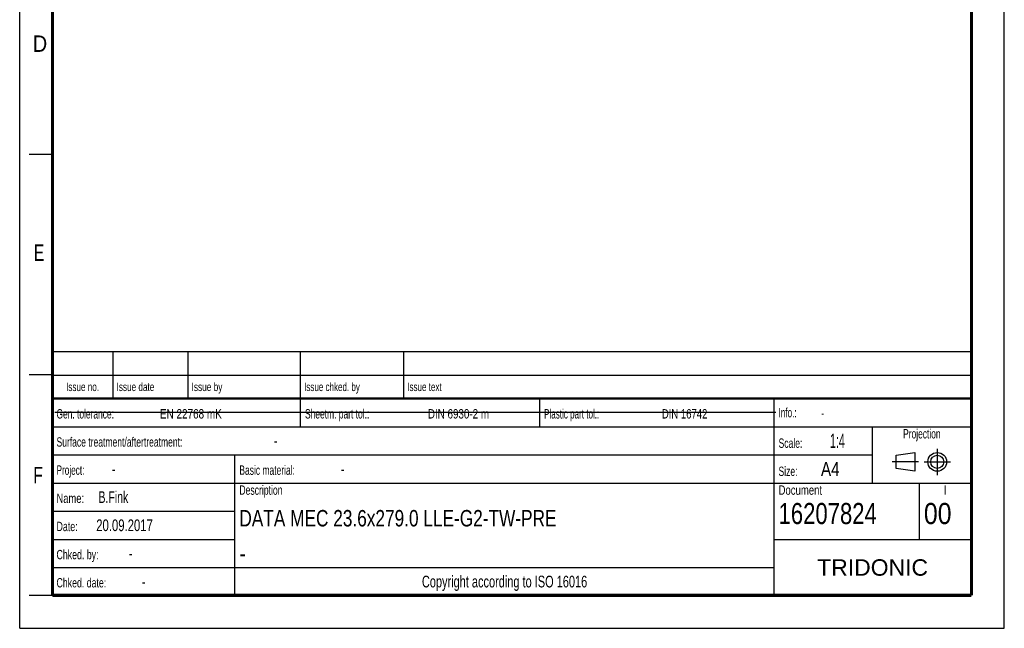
# Model space of a CAD drawing. Header units: millimetres. Extents: x 0 to 210, y 0 to 297.
# Tile 1 of 59: x 0 to 210, y 0 to 130. Entities that reach past the tile are written whole.
import ezdxf
from ezdxf.enums import TextEntityAlignment as Align

# ---------------------------------------------------------------- set-up
doc = ezdxf.new("R2010")
doc.units = ezdxf.units.MM
doc.header["$LTSCALE"] = 19.36
doc.linetypes.add('CENTER', pattern=[0.6, 0.375, -0.075, 0.075, -0.075])
doc.layers.get('0').update_dxf_attribs({"linetype": 'CONTINUOUS'})
doc.layers.add('DEFAULT_1', color=7, linetype='CENTER')
doc.layers.add('Z_NOTICE', color=7, linetype='CONTINUOUS')
doc.styles.get("Standard").update_dxf_attribs({"font": 'txt', "width": 0.7})
doc.styles.add('TEXTSTYLE_2', font='txt', dxfattribs={"width": 0.75})
doc.styles.add('TEXTSTYLE_5', font='arial.ttf')

# ---------------------------------------------------------------- blocks, each defined once
blk = doc.blocks.new('PROJEKTIONSMETHODE_BL0', base_point=(192.31, 35.47))
at = {"color": 2, "linetype": 'CONTINUOUS'}
for p, q in [((186.91, 36.87), (190.91, 37.47)), ((186.91, 34.07), (186.91, 36.87)), ((190.91, 37.47), (190.91, 33.47)), ((190.91, 33.47), (186.91, 34.07))]:
    blk.add_line(p, q, dxfattribs=at)
for radius in [2, 1.4]:
    blk.add_circle((195.71, 35.47), radius, dxfattribs=at)
at = {"layer": 'DEFAULT_1', "color": 2, "linetype": 'CENTER'}
for p, q in [((195.71, 38.27), (195.71, 32.67)), ((191.71, 35.47), (186.11, 35.47)), ((192.91, 35.47), (198.5, 35.47))]:
    blk.add_line(p, q, dxfattribs=at)

msp = doc.modelspace()

# ---------------------------------------------------------------- linework, layer by layer
at = {"color": 2, "linetype": 'CONTINUOUS'}
for p, q in [((0, 0), (0, 297)), ((210, 0), (210, 297)), ((7, 101), (2, 101)), ((6.91362, 48.96015), (6.91362, 58.96015)), ((6.91362, 58.96015), (202.91362, 58.96015)), ((19.91362, 48.96015), (19.91362, 58.96015)), ((35.91362, 48.96015), (35.91362, 58.96015)), ((59.91362, 48.96015), (59.91362, 58.96015)), ((81.91362, 48.96015), (81.91362, 58.96015)), ((202.91362, 48.96015), (202.91362, 58.96015)), ((7, 54), (2, 54)), ((6.91362, 53.96015), (202.91362, 53.96015)), ((6.91355, 6.96013), (6.91355, 48.96013)), ((6.91355, 48.96013), (202.91355, 48.96013)), ((6.91362, 48.96015), (202.91362, 48.96015)), ((59.91355, 42.96013), (59.91355, 48.96013)), ((110.91355, 42.96013), (110.91355, 48.96013)), ((160.91355, 6.96013), (160.91355, 48.96013)), ((202.91355, 6.96013), (202.91355, 48.96013)), ((6.91355, 42.96013), (202.91355, 42.96013)), ((181.91355, 30.96013), (181.91355, 42.96013)), ((6.91355, 36.96013), (181.91355, 36.96013)), ((45.91355, 6.96013), (45.91355, 36.96013)), ((6.91355, 30.96013), (202.91355, 30.96013)), ((191.91355, 18.96013), (191.91355, 30.96013)), ((6.91355, 24.96013), (45.91355, 24.96013)), ((6.91355, 18.96013), (45.91355, 18.96013)), ((160.91355, 18.96013), (202.91355, 18.96013)), ((6.91355, 12.96013), (160.91355, 12.96013)), ((7, 7), (2, 7)), ((6.91355, 6.96013), (202.91355, 6.96013)), ((0, 0), (210, 0))]:
    msp.add_line(p, q, dxfattribs=at)
at = {"color": 7, "linetype": 'CONTINUOUS'}
msp.add_line((7.46812, 46.04239), (161.26812, 46.04239), dxfattribs=at)
for points, const_width in [([(7, 7), (7, 290)], 0.7), ([(203, 7), (203, 290)], 0.7), ([(7, 49), (203, 49)], 0.5), ([(7, 7), (203, 7)], 0.7)]:
    msp.add_lwpolyline(points, dxfattribs=dict(at, const_width=const_width))

# ---------------------------------------------------------------- block references
at = {"color": 2, "linetype": 'CONTINUOUS'}
msp.add_blockref('PROJEKTIONSMETHODE_BL0', (192.30508, 35.46975), dxfattribs=at)

# ---------------------------------------------------------------- texts
at = {"color": 5, "linetype": 'CONTINUOUS', "style": 'TEXTSTYLE_2'}
for s, width, p in [('D', 0.904762, (2.80729, 122.85717)), ('E', 0.714286, (3.00245, 78.30247)), ('F', 0.714286, (2.92219, 30.89704))]:
    msp.add_text(s, height=3.5, dxfattribs=dict(at, width=width)).set_placement(p)
at = {"layer": 'Z_NOTICE', "color": 5, "linetype": 'CONTINUOUS', "style": 'TEXTSTYLE_2'}
for s, height, width, p in [('Issue date ', 1.8, 0.725108, (20.66362, 50.56015)), ('Issue by ', 1.8, 0.732804, (36.66362, 50.56015)), ('Issue chked. by', 1.8, 0.711111, (60.66362, 50.56015)), ('Issue text ', 1.8, 0.712121, (82.66362, 50.56015)), ('Gen. tolerance:', 2, 0.669841, (7.85105, 44.71013)), ('EN 22768 mK', 2, 0.792208, (29.91057, 44.71013)), ('Sheetm. part tol.:', 2, 0.67328, (60.85105, 44.71013)), ('DIN 6930-2 m', 2, 0.78373, (87.05343, 44.71013)), ('Plastic part tol.:', 2, 0.642857, (111.85105, 44.71013)), ('DIN 16742', 2, 0.759259, (136.95819, 44.71013)), ('Info.: ', 2, 0.64966, (161.85105, 44.96013)), ('Surface treatment/aftertreatment: ', 2, 0.681373, (7.85105, 38.71013)), ('Scale:  ', 2, 0.684524, (161.85105, 38.46013)), ('1:4', 3, 0.571429, (172.80343, 38.46013)), ('-', 2.5, 0.714286, (54.18438, 38.71013)), ('Project: ', 2, 0.656085, (7.85105, 32.71013)), ('-', 2.5, 0.714286, (19.66057, 32.71013)), ('Basic material: ', 2, 0.675595, (46.85105, 32.71013)), ('-', 2.5, 0.714286, (68.47009, 32.71013)), ('Size: ', 2, 0.678571, (161.85105, 32.46013)), (' A4', 3, 0.809524, (169.9939, 32.46013)), ('B.Fink', 2.5, 0.670635, (16.80343, 26.71013)), ('Description', 2, 0.688312, (46.85105, 28.46013)), ('Document', 2, 0.761905, (161.85105, 28.46013)), ('Name: ', 2, 0.746032, (7.85105, 26.71013)), ('16207824', 4.5, 0.782738, (161.85105, 22.21013)), ('00', 4.5, 0.880952, (192.85105, 22.21013)), ('20.09.2017', 2.5, 0.721429, (16.32724, 20.71013)), ('Date: ', 2, 0.706349, (7.85105, 20.71013)), ('Chked. by: ', 2, 0.701299, (7.85105, 14.71013)), ('-', 2.5, 0.714286, (23.27962, 14.71013)), ('Chked. date: ', 2, 0.699634, (7.85105, 8.71013)), ('-', 2.5, 0.714286, (26.04152, 8.71013))]:
    msp.add_text(s, height=height, dxfattribs=dict(at, width=width)).set_placement(p)
for s, height, width, p in [('Issue no.', 1.8, 0.719577, (13.41362, 50.56015)), ('Projection', 2, 0.671429, (192.41355, 40.46013)), ('I', 2, 0.833333, (197.41355, 28.46013)), ('Copyright according to ISO 16016', 2.5, 0.700149, (103.41355, 8.71013))]:
    msp.add_text(s, height=height, dxfattribs=dict(at, width=width)).set_placement(p, align=Align.CENTER)
at = {"layer": 'Z_NOTICE', "color": 5, "linetype": 'CONTINUOUS', "width": 0.714286}
msp.add_text('-', height=1.8, dxfattribs=at).set_placement((170.94628, 44.96013))
at = {"layer": 'Z_NOTICE', "color": 7, "linetype": 'CONTINUOUS', "style": 'TEXTSTYLE_2'}
for s, width, p in [('DATA MEC 23.6x279.0 LLE-G2-TW-PRE', 0.785714, (46.85105, 21.71013)), ('-', 0.904762, (46.85105, 14.21013))]:
    msp.add_text(s, height=3.5, dxfattribs=dict(at, width=width)).set_placement(p)
at = {"layer": 'Z_NOTICE', "color": 5, "linetype": 'CONTINUOUS', "style": 'TEXTSTYLE_5'}
msp.add_text('TRIDONIC', height=3.5, dxfattribs=at).set_placement((181.91355, 11.21013), align=Align.CENTER)

doc.saveas('drawing.dxf')
